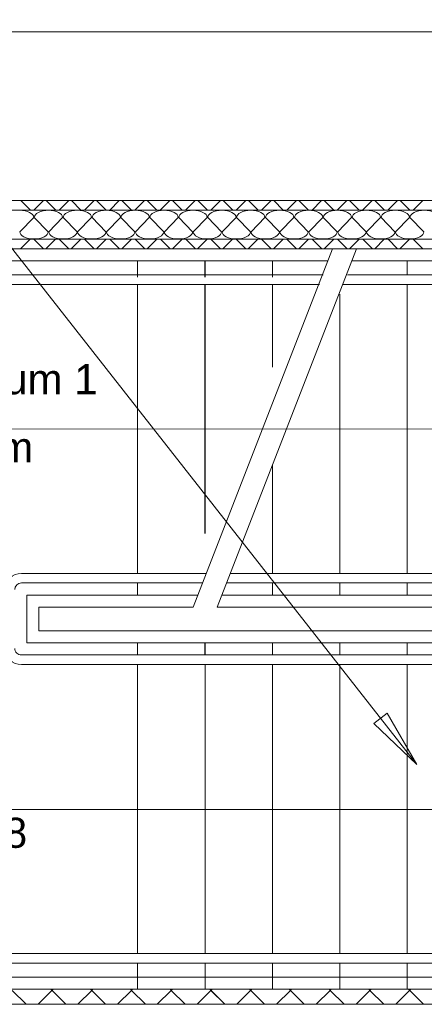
# Model space of a CAD drawing. Extents: x 229 to 926, y 37 to 878.
# Tile 155 of 201: x 414 to 447, y 667 to 748. Entities that reach past the tile are written whole.
import ezdxf
from ezdxf.lldxf.tags import DXFTag

# ---------------------------------------------------------------- set-up
doc = ezdxf.new("R2010")
doc.units = 0
doc.layers.get('0').update_dxf_attribs({"linetype": 'fein_strichliert', "lineweight": 13})
for name, color, linetype, lineweight in [('Axen', 7, 'Continuous', 25), ('Axen-A03CP9SWA9', 7, 'Continuous', 25), ('Beschriftung', 7, 'Continuous', 25), ('Beschriftung-A03CP9SUA9', 7, 'Continuous', 25), ('Fullfläche', 7, 'Continuous', 25), ('Fullfläche-A03CP9SXA9', 7, 'Continuous', 25), ('Maßlinien', 7, 'Continuous', 25), ('Maßlinien-A03CP9T3A9', 7, 'Continuous', 25), ('Räume', 7, 'Continuous', 25), ('Räume-A03CP9SYA9', 7, 'Continuous', 25), ('Treppen', 7, 'Continuous', 25), ('Treppen-A03CP9SZA9', 7, 'Continuous', 25), ('Wände', 7, 'Continuous', 25), ('Wände-A03CP9T2A9', 7, 'Continuous', 25)]:
    doc.layers.add(name, color=color, linetype=linetype, lineweight=lineweight)
doc.styles.get("Standard").update_dxf_attribs({"font": 'arial.ttf'})
tags = doc.linetypes.add('ALL_S25', pattern=[0.001, 0, -0.001]).pattern_tags.tags
tags[6:7] = [DXFTag(74, 4), DXFTag(75, 0), DXFTag(340, '0'), DXFTag(46, 1.0), DXFTag(50, 0.0), DXFTag(44, 0.0), DXFTag(45, 0.0)]
tags[4:5] = [DXFTag(74, 4), DXFTag(75, 0), DXFTag(340, '0'), DXFTag(46, 1.0), DXFTag(50, 0.0), DXFTag(44, 0.0), DXFTag(45, 0.0)]
tags = doc.linetypes.add('ALL_S25-A03CP9T4A9', pattern=[0.001, 0, -0.001]).pattern_tags.tags
tags[6:7] = [DXFTag(74, 4), DXFTag(75, 0), DXFTag(340, '0'), DXFTag(46, 1.0), DXFTag(50, 0.0), DXFTag(44, 0.0), DXFTag(45, 0.0)]
tags[4:5] = [DXFTag(74, 4), DXFTag(75, 0), DXFTag(340, '0'), DXFTag(46, 1.0), DXFTag(50, 0.0), DXFTag(44, 0.0), DXFTag(45, 0.0)]
tags = doc.linetypes.add('fein_strichliert', pattern=[4, 1, -2, 1]).pattern_tags.tags
tags[8:9] = [DXFTag(74, 4), DXFTag(75, 0), DXFTag(340, '0'), DXFTag(46, 0.0), DXFTag(50, 0.0), DXFTag(44, 0.0), DXFTag(45, 0.0)]
tags[6:7] = [DXFTag(74, 4), DXFTag(75, 0), DXFTag(340, '0'), DXFTag(46, 0.0), DXFTag(50, 0.0), DXFTag(44, 0.0), DXFTag(45, 0.0)]
tags[4:5] = [DXFTag(74, 4), DXFTag(75, 0), DXFTag(340, '0'), DXFTag(46, 0.0), DXFTag(50, 0.0), DXFTag(44, 0.0), DXFTag(45, 0.0)]
tags = doc.linetypes.add('PUNKT2_S9', pattern=[0.001, 0, -0.001]).pattern_tags.tags
tags[6:7] = [DXFTag(74, 4), DXFTag(75, 0), DXFTag(340, '0'), DXFTag(46, 1.0), DXFTag(50, 0.0), DXFTag(44, 0.0), DXFTag(45, 0.0)]
tags[4:5] = [DXFTag(74, 4), DXFTag(75, 0), DXFTag(340, '0'), DXFTag(46, 1.0), DXFTag(50, 0.0), DXFTag(44, 0.0), DXFTag(45, 0.0)]
tags = doc.linetypes.add('PUNKT2_S9-A03CP9T5A9', pattern=[0.001, 0, -0.001]).pattern_tags.tags
tags[6:7] = [DXFTag(74, 4), DXFTag(75, 0), DXFTag(340, '0'), DXFTag(46, 1.0), DXFTag(50, 0.0), DXFTag(44, 0.0), DXFTag(45, 0.0)]
tags[4:5] = [DXFTag(74, 4), DXFTag(75, 0), DXFTag(340, '0'), DXFTag(46, 1.0), DXFTag(50, 0.0), DXFTag(44, 0.0), DXFTag(45, 0.0)]

# ---------------------------------------------------------------- blocks, each defined once
blk = doc.blocks.new('Referenz-A03CP9SSA9', base_point=(255.728, 65.704))
at = {"layer": 'Axen', "color": 0, "linetype": 'ALL_S25', "lineweight": -2, "ltscale": 0.13}
blk.add_line((735.547, 733.346), (301.737, 733.346), dxfattribs=at)
at = {"layer": 'Beschriftung', "color": 0, "lineweight": -2}
for p, q in [((446.634, 686.501), (360.64, 796.063)), ((443.058, 689.923), (444.159, 690.787)), ((443.058, 689.923), (444.159, 690.787)), ((443.608, 690.355), (443.392, 690.63)), ((444.159, 690.787), (446.634, 686.501)), ((444.159, 690.787), (446.634, 686.501)), ((446.634, 686.501), (443.058, 689.923)), ((446.634, 686.501), (443.058, 689.923)), ((446.634, 686.501), (446.634, 686.501)), ((446.634, 686.501), (446.634, 686.501)), ((446.634, 686.501), (446.634, 686.501))]:
    blk.add_line(p, q, dxfattribs=at)
at = {"layer": 'Fullfläche', "color": 0, "lineweight": -2}
for p, q in [((413.736, 733.346), (414.536, 732.546)), ((415.619, 733.346), (414.82, 732.546)), ((415.836, 733.346), (416.636, 732.546)), ((417.719, 733.346), (416.92, 732.546)), ((417.936, 733.346), (418.736, 732.546)), ((419.819, 733.346), (419.02, 732.546)), ((420.036, 733.346), (420.836, 732.546)), ((421.919, 733.346), (421.12, 732.546)), ((422.136, 733.346), (422.936, 732.546)), ((424.019, 733.346), (423.22, 732.546)), ((424.236, 733.346), (425.036, 732.546)), ((426.119, 733.346), (425.32, 732.546)), ((426.336, 733.346), (427.136, 732.546)), ((428.219, 733.346), (427.42, 732.546)), ((428.436, 733.346), (429.236, 732.546)), ((430.319, 733.346), (429.52, 732.546)), ((430.536, 733.346), (431.336, 732.546)), ((432.419, 733.346), (431.62, 732.546)), ((432.636, 733.346), (433.436, 732.546)), ((434.519, 733.346), (433.72, 732.546)), ((434.736, 733.346), (435.536, 732.546)), ((436.619, 733.346), (435.82, 732.546)), ((436.836, 733.346), (437.636, 732.546)), ((438.719, 733.346), (437.92, 732.546)), ((438.937, 733.346), (439.736, 732.546)), ((440.819, 733.346), (440.02, 732.546)), ((441.037, 733.346), (441.836, 732.546)), ((442.919, 733.346), (442.12, 732.546)), ((443.137, 733.346), (443.936, 732.546)), ((445.019, 733.346), (444.22, 732.546)), ((445.237, 733.346), (446.036, 732.546)), ((447.119, 733.346), (446.319, 732.546)), ((413.657, 730.746), (414.809, 731.946)), ((414.857, 731.946), (416.009, 730.746)), ((416.057, 730.746), (417.209, 731.946)), ((417.257, 731.946), (418.409, 730.746)), ((418.457, 730.746), (419.609, 731.946)), ((419.657, 731.946), (420.809, 730.746)), ((420.857, 730.746), (422.009, 731.946)), ((422.057, 731.946), (423.209, 730.746)), ((423.257, 730.746), (424.409, 731.946)), ((424.457, 731.946), (425.609, 730.746)), ((425.657, 730.746), (426.809, 731.946)), ((426.857, 731.946), (428.009, 730.746)), ((428.057, 730.746), (429.209, 731.946)), ((429.257, 731.946), (430.409, 730.746)), ((430.457, 730.746), (431.609, 731.946)), ((431.657, 731.946), (432.809, 730.746)), ((432.857, 730.746), (434.009, 731.946)), ((434.057, 731.946), (435.209, 730.746)), ((435.257, 730.746), (436.409, 731.946)), ((436.457, 731.946), (437.609, 730.746)), ((437.657, 730.746), (438.809, 731.946)), ((438.857, 731.946), (440.009, 730.746)), ((440.057, 730.746), (441.209, 731.946)), ((441.257, 731.946), (442.409, 730.746)), ((442.457, 730.746), (443.609, 731.946)), ((443.657, 731.946), (444.809, 730.746)), ((444.857, 730.746), (446.009, 731.946)), ((446.057, 731.946), (447.209, 730.746)), ((413.724, 729.346), (414.525, 730.148)), ((415.632, 729.346), (414.831, 730.148)), ((415.824, 729.346), (416.625, 730.148)), ((417.732, 729.346), (416.931, 730.148)), ((417.923, 729.346), (418.725, 730.148)), ((419.832, 729.346), (419.031, 730.148)), ((420.023, 729.346), (420.825, 730.148)), ((421.932, 729.346), (421.131, 730.148)), ((422.123, 729.346), (422.925, 730.148)), ((424.032, 729.346), (423.231, 730.148)), ((424.223, 729.346), (425.024, 730.148)), ((426.132, 729.346), (425.331, 730.148)), ((426.323, 729.346), (427.124, 730.148)), ((428.232, 729.346), (427.431, 730.148)), ((428.423, 729.346), (429.224, 730.148)), ((430.332, 729.346), (429.531, 730.148)), ((430.523, 729.346), (431.324, 730.148)), ((432.432, 729.346), (431.631, 730.148)), ((432.623, 729.346), (433.424, 730.148)), ((434.532, 729.346), (433.731, 730.148)), ((434.723, 729.346), (435.524, 730.148)), ((436.632, 729.346), (435.831, 730.148)), ((436.823, 729.346), (437.624, 730.148)), ((438.732, 729.346), (437.931, 730.148)), ((438.923, 729.346), (439.724, 730.148)), ((440.832, 729.346), (440.032, 730.148)), ((441.023, 729.346), (441.824, 730.148)), ((442.932, 729.346), (442.132, 730.148)), ((443.123, 729.346), (443.924, 730.147)), ((445.032, 729.346), (444.232, 730.147)), ((445.223, 729.346), (446.024, 730.147)), ((447.132, 729.346), (446.332, 730.147)), ((413.032, 667.752), (414.183, 666.599)), ((416.325, 667.752), (415.173, 666.6)), ((416.235, 667.846), (416.325, 667.756)), ((416.421, 667.846), (416.332, 667.756)), ((416.332, 667.752), (417.483, 666.6)), ((419.625, 667.752), (418.474, 666.6)), ((419.535, 667.846), (419.625, 667.756)), ((419.721, 667.846), (419.632, 667.756)), ((419.632, 667.752), (420.783, 666.6)), ((422.925, 667.753), (421.774, 666.6)), ((422.835, 667.846), (422.925, 667.756)), ((423.021, 667.846), (422.932, 667.756)), ((422.932, 667.753), (424.082, 666.601)), ((426.225, 667.753), (425.074, 666.601)), ((426.135, 667.846), (426.225, 667.756)), ((426.321, 667.846), (426.232, 667.756)), ((426.232, 667.753), (427.382, 666.601)), ((429.525, 667.753), (428.375, 666.601)), ((429.435, 667.846), (429.525, 667.756)), ((429.621, 667.846), (429.532, 667.756)), ((429.532, 667.753), (430.682, 666.601)), ((432.825, 667.753), (431.675, 666.602)), ((432.735, 667.846), (432.825, 667.756)), ((432.921, 667.846), (432.832, 667.756)), ((432.832, 667.753), (433.981, 666.602)), ((436.125, 667.753), (434.975, 666.602)), ((436.035, 667.846), (436.125, 667.756)), ((436.221, 667.846), (436.132, 667.756)), ((436.132, 667.753), (437.281, 666.602)), ((439.425, 667.753), (438.276, 666.602)), ((439.335, 667.846), (439.425, 667.756)), ((439.521, 667.846), (439.432, 667.756)), ((439.432, 667.753), (440.581, 666.603)), ((442.725, 667.753), (441.576, 666.603)), ((442.635, 667.846), (442.725, 667.756)), ((442.821, 667.846), (442.732, 667.756)), ((442.732, 667.753), (443.88, 666.603)), ((446.025, 667.753), (444.877, 666.603)), ((445.935, 667.846), (446.025, 667.756)), ((446.121, 667.846), (446.032, 667.756)), ((446.032, 667.753), (447.18, 666.603))]:
    blk.add_line(p, q, dxfattribs=at)
for centre, start_param, end_param in [((413.633, 731.946), 0, 1.570796), ((416.033, 731.946), 1.570796, 3.141593), ((416.033, 731.946), 0, 1.570796), ((418.433, 731.946), 1.570796, 3.141593), ((418.433, 731.946), 0, 1.570796), ((420.833, 731.946), 1.570796, 3.141593), ((420.833, 731.946), 0, 1.570796), ((423.233, 731.946), 1.570796, 3.141593), ((423.233, 731.946), 0, 1.570796), ((425.633, 731.946), 1.570796, 3.141593), ((425.633, 731.946), 0, 1.570796), ((428.033, 731.946), 1.570796, 3.141593), ((428.033, 731.946), 0, 1.570796), ((430.433, 731.946), 1.570796, 3.141593), ((430.433, 731.946), 0, 1.570796), ((432.833, 731.946), 1.570796, 3.141593), ((432.833, 731.946), 0, 1.570796), ((435.233, 731.946), 1.570796, 3.141593), ((435.233, 731.946), 0, 1.570796), ((437.633, 731.946), 1.570796, 3.141593), ((437.633, 731.946), 0, 1.570796), ((440.033, 731.946), 1.570796, 3.141593), ((440.033, 731.946), 0, 1.570796), ((442.433, 731.946), 1.570796, 3.141593), ((442.433, 731.946), 0, 1.570796), ((444.833, 731.946), 1.570796, 3.141593), ((444.833, 731.946), 0, 1.570796), ((447.233, 731.946), 1.570796, 3.141593), ((447.233, 731.946), 0, 1.570796), ((414.833, 730.746), 3.141593, 6.283185), ((417.233, 730.746), 3.141593, 6.283185), ((419.633, 730.746), 3.141593, 6.283185), ((422.033, 730.746), 3.141593, 6.283185), ((424.433, 730.746), 3.141593, 6.283185), ((426.833, 730.746), 3.141593, 6.283185), ((429.233, 730.746), 3.141593, 6.283185), ((431.633, 730.746), 3.141593, 6.283185), ((434.033, 730.746), 3.141593, 6.283185), ((436.433, 730.746), 3.141593, 6.283185), ((438.833, 730.746), 3.141593, 6.283185), ((441.233, 730.746), 3.141593, 6.283185), ((443.633, 730.746), 3.141593, 6.283185), ((446.033, 730.746), 3.141593, 6.283185)]:
    blk.add_ellipse(centre, major_axis=(1.176, 0), ratio=0.5, start_param=start_param, end_param=end_param, dxfattribs=at)
at = {"layer": 'Maßlinien', "color": 0, "lineweight": -2}
for p, q in [((385.634, 747.346), (423.368, 747.346)), ((423.368, 747.346), (506.334, 747.346))]:
    blk.add_line(p, q, dxfattribs=at)
at = {"layer": 'Treppen', "color": 0, "linetype": 'PUNKT2_S9', "lineweight": -2, "ltscale": 0.13}
for p, q in [((439.625, 729.346), (385.723, 729.346)), ((439.234, 728.346), (386.634, 728.346)), ((423.434, 726.986), (423.434, 728.346)), ((429.034, 726.986), (429.034, 728.346)), ((434.634, 726.986), (434.634, 728.346)), ((438.842, 727.186), (389.434, 727.186)), ((438.529, 726.386), (389.434, 726.386)), ((423.434, 702.386), (423.434, 726.386)), ((429.034, 705.707), (429.034, 726.386)), ((434.634, 719.507), (434.634, 726.386)), ((429.138, 702.386), (413.785, 702.386)), ((428.825, 701.586), (413.785, 701.586)), ((423.434, 700.586), (423.434, 701.586)), ((428.434, 700.586), (414.234, 700.586)), ((414.234, 696.606), (414.234, 700.586)), ((428.042, 699.586), (415.234, 699.586)), ((415.234, 697.606), (415.234, 699.586)), ((490.234, 697.606), (415.234, 697.606)), ((491.234, 696.606), (414.234, 696.606)), ((423.434, 695.606), (423.434, 696.606)), ((429.034, 695.606), (429.034, 696.606)), ((434.634, 695.606), (434.634, 696.606)), ((440.234, 695.606), (440.234, 696.606)), ((445.834, 695.606), (445.834, 696.606)), ((489.582, 695.606), (413.785, 695.606)), ((489.682, 694.806), (413.785, 694.806)), ((423.434, 670.806), (423.434, 694.806)), ((429.034, 670.806), (429.034, 694.806)), ((434.634, 670.806), (434.634, 694.806)), ((440.234, 670.806), (440.234, 694.806)), ((445.834, 670.806), (445.834, 694.806)), ((489.682, 670.806), (389.434, 670.806)), ((489.582, 670.006), (389.434, 670.006)), ((423.434, 667.846), (423.434, 670.006)), ((429.034, 667.846), (429.034, 670.006)), ((434.634, 667.846), (434.634, 670.006)), ((440.234, 667.846), (440.234, 670.006)), ((445.834, 667.846), (445.834, 670.006)), ((491.034, 668.846), (386.634, 668.846)), ((491.034, 667.846), (385.634, 667.846))]:
    blk.add_line(p, q, dxfattribs=at)
at = {"layer": 'Treppen', "color": 0, "lineweight": -2}
for p, q in [((439.625, 729.346), (428.042, 699.586)), ((441.625, 729.346), (430.042, 699.586)), ((485.434, 729.346), (441.625, 729.346)), ((485.434, 728.346), (441.236, 728.346)), ((445.834, 727.186), (445.834, 728.346)), ((485.434, 727.186), (440.866, 727.186)), ((485.434, 726.386), (440.476, 726.386)), ((445.834, 702.386), (445.834, 726.386)), ((440.234, 702.386), (440.234, 725.562)), ((473.834, 714.396), (400.434, 714.363)), ((434.634, 702.386), (434.634, 711.389)), ((485.434, 702.386), (431.138, 702.386)), ((485.434, 701.586), (430.825, 701.586)), ((434.634, 700.586), (434.634, 701.586)), ((440.234, 700.586), (440.234, 701.586)), ((445.834, 700.586), (445.834, 701.586)), ((485.434, 700.586), (430.434, 700.586)), ((484.434, 699.586), (430.042, 699.586)), ((400.434, 682.763), (473.834, 682.763))]:
    blk.add_line(p, q, dxfattribs=at)
at = {"layer": 'Treppen', "color": 0, "linetype": 'PUNKT2_S9', "lineweight": -2, "ltscale": 0.13}
for centre, major_axis, end_param in [((413.785, 701.034), (0, 1.352), 1.570796), ((413.785, 701.034), (0, 0.552), 1.570796), ((413.785, 696.158), (-1.352, 0), 1.570796), ((413.785, 696.158), (-0.552, 0), 1.570797)]:
    blk.add_ellipse(centre, major_axis=major_axis, ratio=1, start_param=0, end_param=end_param, dxfattribs=at)
at = {"layer": 'Wände', "color": 0, "lineweight": -2}
for p, q in [((506.334, 733.346), (381.634, 733.346)), ((506.334, 732.546), (382.433, 732.546)), ((506.334, 730.146), (382.433, 730.146)), ((382.433, 729.346), (506.334, 729.346)), ((506.334, 667.846), (382.433, 667.846)), ((506.334, 666.61), (381.634, 666.596))]:
    blk.add_line(p, q, dxfattribs=at)
at = {"layer": 'Räume', "color": 0, "lineweight": -2, "char_height": 2.5, "attachment_point": 1, "rotation": 359.99316}
for s, insert in [('{\\fArial;Treppenraum 1}', (396.242, 719.763)), ('{\\fArial;LH: 2.59⁵ m}', (396.242, 714.108))]:
    blk.add_mtext(s, dxfattribs=dict(at, insert=insert))
at = {"layer": 'Treppen', "color": 0, "lineweight": -2, "insert": (402.844, 682.092), "char_height": 2.5, "attachment_point": 1, "rotation": 0.00001}
blk.add_mtext('{\\W0.98;\\fArial;16,2/28}', dxfattribs=at)
blk = doc.blocks.new('Referenz-A03CP9T9A9', base_point=(255.728, 65.706))
at = {"layer": 'Axen-A03CP9SWA9', "color": 0, "linetype": 'ALL_S25-A03CP9T4A9', "lineweight": -2, "ltscale": 0.13}
blk.add_line((735.547, 733.346), (301.737, 733.346), dxfattribs=at)
at = {"layer": 'Beschriftung-A03CP9SUA9', "color": 0, "lineweight": -2}
for p, q in [((446.633, 686.501), (360.64, 796.062)), ((443.058, 689.923), (444.159, 690.787)), ((443.058, 689.923), (444.159, 690.787)), ((443.608, 690.355), (443.392, 690.631)), ((444.159, 690.787), (446.633, 686.501)), ((444.159, 690.787), (446.633, 686.501)), ((446.633, 686.501), (443.058, 689.923)), ((446.633, 686.501), (443.058, 689.923))]:
    blk.add_line(p, q, dxfattribs=at)
at = {"layer": 'Fullfläche-A03CP9SXA9', "color": 0, "lineweight": -2}
for p, q in [((413.736, 733.346), (414.536, 732.546)), ((415.619, 733.346), (414.82, 732.546)), ((415.836, 733.346), (416.636, 732.546)), ((417.719, 733.346), (416.92, 732.546)), ((417.936, 733.346), (418.736, 732.546)), ((419.819, 733.346), (419.02, 732.546)), ((420.036, 733.346), (420.836, 732.546)), ((421.919, 733.346), (421.12, 732.546)), ((422.136, 733.346), (422.936, 732.546)), ((424.019, 733.346), (423.22, 732.546)), ((424.236, 733.346), (425.036, 732.546)), ((426.119, 733.346), (425.32, 732.546)), ((426.336, 733.346), (427.136, 732.546)), ((428.219, 733.346), (427.42, 732.546)), ((428.436, 733.346), (429.236, 732.546)), ((430.319, 733.346), (429.519, 732.546)), ((430.536, 733.346), (431.336, 732.546)), ((432.419, 733.346), (431.619, 732.546)), ((432.636, 733.346), (433.436, 732.546)), ((434.519, 733.346), (433.719, 732.546)), ((434.736, 733.346), (435.536, 732.546)), ((436.619, 733.346), (435.819, 732.546)), ((436.836, 733.346), (437.636, 732.546)), ((438.719, 733.346), (437.919, 732.546)), ((438.936, 733.346), (439.736, 732.546)), ((440.819, 733.346), (440.019, 732.546)), ((441.036, 733.346), (441.836, 732.546)), ((442.919, 733.346), (442.119, 732.546)), ((443.136, 733.346), (443.936, 732.546)), ((445.019, 733.346), (444.219, 732.546)), ((445.236, 733.346), (446.036, 732.546)), ((447.119, 733.346), (446.319, 732.546)), ((413.657, 730.746), (414.809, 731.946)), ((414.857, 731.946), (416.009, 730.746)), ((416.057, 730.746), (417.209, 731.946)), ((417.257, 731.946), (418.409, 730.746)), ((418.457, 730.746), (419.609, 731.946)), ((419.657, 731.946), (420.809, 730.746)), ((420.857, 730.746), (422.009, 731.946)), ((422.057, 731.946), (423.209, 730.746)), ((423.257, 730.746), (424.409, 731.946)), ((424.457, 731.946), (425.609, 730.746)), ((425.657, 730.746), (426.809, 731.946)), ((426.857, 731.946), (428.009, 730.746)), ((428.057, 730.746), (429.209, 731.946)), ((429.257, 731.946), (430.409, 730.746)), ((430.457, 730.746), (431.609, 731.946)), ((431.657, 731.946), (432.809, 730.746)), ((432.857, 730.746), (434.009, 731.946)), ((434.057, 731.946), (435.209, 730.746)), ((435.257, 730.746), (436.409, 731.946)), ((436.457, 731.946), (437.609, 730.746)), ((437.657, 730.746), (438.809, 731.946)), ((438.857, 731.946), (440.009, 730.746)), ((440.057, 730.746), (441.209, 731.946)), ((441.257, 731.946), (442.409, 730.746)), ((442.457, 730.746), (443.609, 731.946)), ((443.657, 731.946), (444.809, 730.746)), ((444.857, 730.746), (446.009, 731.946)), ((446.057, 731.946), (447.209, 730.746)), ((413.723, 729.346), (414.525, 730.148)), ((415.632, 729.346), (414.831, 730.148)), ((415.823, 729.346), (416.625, 730.148)), ((417.732, 729.346), (416.931, 730.148)), ((417.923, 729.346), (418.725, 730.148)), ((419.832, 729.346), (419.031, 730.148)), ((420.023, 729.346), (420.825, 730.148)), ((421.932, 729.346), (421.131, 730.148)), ((422.123, 729.346), (422.924, 730.148)), ((424.032, 729.346), (423.231, 730.148)), ((424.223, 729.346), (425.024, 730.148)), ((426.132, 729.346), (425.331, 730.148)), ((426.323, 729.346), (427.124, 730.148)), ((428.232, 729.346), (427.431, 730.148)), ((428.423, 729.346), (429.224, 730.148)), ((430.332, 729.346), (429.531, 730.148)), ((430.523, 729.346), (431.324, 730.148)), ((432.432, 729.346), (431.631, 730.148)), ((432.623, 729.346), (433.424, 730.148)), ((434.532, 729.346), (433.731, 730.148)), ((434.723, 729.346), (435.524, 730.148)), ((436.632, 729.346), (435.831, 730.148)), ((436.823, 729.346), (437.624, 730.148)), ((438.732, 729.346), (437.931, 730.148)), ((438.923, 729.346), (439.724, 730.148)), ((440.832, 729.346), (440.031, 730.148)), ((441.023, 729.346), (441.824, 730.148)), ((442.932, 729.346), (442.132, 730.148)), ((443.123, 729.346), (443.924, 730.147)), ((445.032, 729.346), (444.232, 730.147)), ((445.223, 729.346), (446.024, 730.147)), ((447.132, 729.346), (446.332, 730.147)), ((413.032, 667.753), (414.183, 666.6)), ((416.325, 667.753), (415.173, 666.6)), ((416.235, 667.846), (416.325, 667.756)), ((416.421, 667.846), (416.331, 667.756)), ((416.331, 667.753), (417.483, 666.6)), ((419.625, 667.753), (418.474, 666.6)), ((419.535, 667.846), (419.625, 667.756)), ((419.721, 667.846), (419.632, 667.756)), ((419.632, 667.753), (420.783, 666.6)), ((422.925, 667.753), (421.774, 666.601)), ((422.835, 667.846), (422.925, 667.756)), ((423.021, 667.846), (422.932, 667.756)), ((422.932, 667.753), (424.082, 666.601)), ((426.225, 667.753), (425.074, 666.601)), ((426.135, 667.846), (426.225, 667.756)), ((426.321, 667.846), (426.232, 667.756)), ((426.232, 667.753), (427.382, 666.601)), ((429.525, 667.753), (428.375, 666.601)), ((429.435, 667.846), (429.525, 667.756)), ((429.621, 667.846), (429.531, 667.756)), ((429.531, 667.753), (430.682, 666.602)), ((432.825, 667.753), (431.675, 666.602)), ((432.735, 667.846), (432.825, 667.756)), ((432.921, 667.846), (432.832, 667.756)), ((432.832, 667.753), (433.981, 666.602)), ((436.125, 667.753), (434.975, 666.602)), ((436.035, 667.846), (436.125, 667.756)), ((436.221, 667.846), (436.132, 667.756)), ((436.132, 667.753), (437.281, 666.602)), ((439.425, 667.753), (438.276, 666.602)), ((439.335, 667.846), (439.425, 667.756)), ((439.521, 667.846), (439.431, 667.756)), ((439.431, 667.753), (440.58, 666.603)), ((442.725, 667.753), (441.576, 666.603)), ((442.635, 667.846), (442.725, 667.756)), ((442.821, 667.846), (442.732, 667.756)), ((442.732, 667.753), (443.88, 666.603)), ((446.025, 667.753), (444.876, 666.603)), ((445.935, 667.846), (446.025, 667.756)), ((446.121, 667.846), (446.031, 667.756)), ((446.031, 667.753), (447.18, 666.604))]:
    blk.add_line(p, q, dxfattribs=at)
for centre, start_param, end_param in [((413.633, 731.946), 0, 1.570796), ((416.033, 731.946), 1.570796, 3.141593), ((416.033, 731.946), 0, 1.570796), ((418.433, 731.946), 1.570796, 3.141593), ((418.433, 731.946), 0, 1.570796), ((420.833, 731.946), 1.570796, 3.141593), ((420.833, 731.946), 0, 1.570796), ((423.233, 731.946), 1.570796, 3.141593), ((423.233, 731.946), 0, 1.570796), ((425.633, 731.946), 1.570796, 3.141593), ((425.633, 731.946), 0, 1.570796), ((428.033, 731.946), 1.570796, 3.141593), ((428.033, 731.946), 0, 1.570796), ((430.433, 731.946), 1.570796, 3.141593), ((430.433, 731.946), 0, 1.570796), ((432.833, 731.946), 1.570796, 3.141593), ((432.833, 731.946), 0, 1.570796), ((435.233, 731.946), 1.570796, 3.141593), ((435.233, 731.946), 0, 1.570796), ((437.633, 731.946), 1.570796, 3.141593), ((437.633, 731.946), 0, 1.570796), ((440.033, 731.946), 1.570796, 3.141593), ((440.033, 731.946), 0, 1.570796), ((442.433, 731.946), 1.570796, 3.141593), ((442.433, 731.946), 0, 1.570796), ((444.833, 731.946), 1.570796, 3.141593), ((444.833, 731.946), 0, 1.570796), ((447.233, 731.946), 1.570796, 3.141593), ((447.233, 731.946), 0, 1.570796), ((414.833, 730.746), 3.141593, 6.283185), ((417.233, 730.746), 3.141593, 6.283185), ((419.633, 730.746), 3.141593, 6.283185), ((422.033, 730.746), 3.141593, 6.283185), ((424.433, 730.746), 3.141593, 6.283185), ((426.833, 730.746), 3.141593, 6.283185), ((429.233, 730.746), 3.141593, 6.283185), ((431.633, 730.746), 3.141593, 6.283185), ((434.033, 730.746), 3.141593, 6.283185), ((436.433, 730.746), 3.141593, 6.283185), ((438.833, 730.746), 3.141593, 6.283185), ((441.233, 730.746), 3.141593, 6.283185), ((443.633, 730.746), 3.141593, 6.283185), ((446.033, 730.746), 3.141593, 6.283185)]:
    blk.add_ellipse(centre, major_axis=(1.176, 0), ratio=0.5, start_param=start_param, end_param=end_param, dxfattribs=at)
at = {"layer": 'Maßlinien-A03CP9T3A9', "color": 0, "lineweight": -2}
for p, q in [((385.634, 747.346), (423.368, 747.346)), ((423.368, 747.346), (506.333, 747.346))]:
    blk.add_line(p, q, dxfattribs=at)
at = {"layer": 'Treppen-A03CP9SZA9', "color": 0, "linetype": 'PUNKT2_S9-A03CP9T5A9', "lineweight": -2, "ltscale": 0.13}
for p, q in [((439.625, 729.346), (385.723, 729.346)), ((439.233, 728.346), (386.634, 728.346)), ((423.434, 726.986), (423.434, 728.346)), ((429.033, 726.986), (429.033, 728.346)), ((434.634, 726.986), (434.634, 728.346)), ((438.842, 727.186), (389.434, 727.186)), ((438.529, 726.386), (389.434, 726.386)), ((423.434, 702.386), (423.434, 726.386)), ((429.033, 705.707), (429.033, 726.386)), ((434.634, 719.507), (434.634, 726.386)), ((429.138, 702.386), (413.785, 702.386)), ((428.825, 701.586), (413.785, 701.586)), ((423.434, 700.586), (423.434, 701.586)), ((428.434, 700.586), (414.234, 700.586)), ((414.234, 696.606), (414.234, 700.586)), ((428.042, 699.586), (415.234, 699.586)), ((415.234, 697.606), (415.234, 699.586)), ((490.233, 697.606), (415.234, 697.606)), ((491.233, 696.606), (414.234, 696.606)), ((423.434, 695.606), (423.434, 696.606)), ((429.033, 695.606), (429.033, 696.606)), ((434.634, 695.606), (434.634, 696.606)), ((440.233, 695.606), (440.233, 696.606)), ((445.834, 695.606), (445.834, 696.606)), ((489.582, 695.606), (413.785, 695.606)), ((489.682, 694.806), (413.785, 694.806)), ((423.434, 670.806), (423.434, 694.806)), ((429.034, 670.806), (429.034, 694.806)), ((434.634, 670.806), (434.634, 694.806)), ((440.233, 670.806), (440.233, 694.806)), ((445.834, 670.806), (445.834, 694.806)), ((489.682, 670.806), (389.434, 670.806)), ((489.582, 670.006), (389.434, 670.006)), ((423.434, 667.846), (423.434, 670.006)), ((429.034, 667.846), (429.034, 670.006)), ((434.634, 667.846), (434.634, 670.006)), ((440.233, 667.846), (440.233, 670.006)), ((445.834, 667.846), (445.834, 670.006)), ((491.033, 668.846), (386.634, 668.846)), ((491.033, 667.846), (385.634, 667.846))]:
    blk.add_line(p, q, dxfattribs=at)
at = {"layer": 'Treppen-A03CP9SZA9', "color": 0, "lineweight": -2}
for p, q in [((439.625, 729.346), (428.042, 699.586)), ((441.625, 729.346), (430.042, 699.586)), ((485.433, 729.346), (441.625, 729.346)), ((485.433, 728.346), (441.235, 728.346)), ((445.834, 727.186), (445.834, 728.346)), ((485.433, 727.186), (440.866, 727.186)), ((485.433, 726.386), (440.476, 726.386)), ((445.834, 702.386), (445.834, 726.386)), ((440.233, 702.386), (440.233, 725.562)), ((473.833, 714.396), (400.434, 714.364)), ((434.634, 702.386), (434.634, 711.389)), ((485.433, 702.386), (431.138, 702.386)), ((485.433, 701.586), (430.825, 701.586)), ((434.634, 700.586), (434.634, 701.586)), ((440.233, 700.586), (440.233, 701.586)), ((445.834, 700.586), (445.834, 701.586)), ((485.433, 700.586), (430.434, 700.586)), ((484.433, 699.586), (430.042, 699.586)), ((400.434, 682.764), (473.833, 682.764))]:
    blk.add_line(p, q, dxfattribs=at)
at = {"layer": 'Treppen-A03CP9SZA9', "color": 0, "linetype": 'PUNKT2_S9-A03CP9T5A9', "lineweight": -2, "ltscale": 0.13}
for centre, major_axis, end_param in [((413.785, 701.034), (0, 1.352), 1.570796), ((413.785, 701.034), (0, 0.552), 1.570796), ((413.785, 696.158), (-1.352, 0), 1.570796), ((413.785, 696.158), (-0.552, 0), 1.570797)]:
    blk.add_ellipse(centre, major_axis=major_axis, ratio=1, start_param=0, end_param=end_param, dxfattribs=at)
at = {"layer": 'Wände-A03CP9T2A9', "color": 0, "lineweight": -2}
for p, q in [((506.333, 733.346), (381.634, 733.346)), ((506.334, 732.546), (382.433, 732.546)), ((506.334, 730.146), (382.433, 730.146)), ((382.433, 729.346), (506.333, 729.346)), ((506.333, 667.846), (382.433, 667.846)), ((506.334, 666.611), (381.634, 666.596))]:
    blk.add_line(p, q, dxfattribs=at)
at = {"layer": 'Räume-A03CP9SYA9', "color": 0, "lineweight": -2, "char_height": 2.49999, "attachment_point": 1, "rotation": 359.99316}
for s, insert in [('{\\fArial;Treppenraum 1}', (396.242, 719.763)), ('{\\fArial;LH: 2.59⁵ m}', (396.242, 714.108))]:
    blk.add_mtext(s, dxfattribs=dict(at, insert=insert))
at = {"layer": 'Treppen-A03CP9SZA9', "color": 0, "lineweight": -2, "insert": (402.844, 682.092), "char_height": 2.49999, "attachment_point": 1, "rotation": 0.00001}
blk.add_mtext('{\\W0.98;\\fArial;16,2/28}', dxfattribs=at)

msp = doc.modelspace()

# ---------------------------------------------------------------- block references
at = {"color": 251, "lineweight": 13, "ltscale": 0.13, "true_color": 0x606060}
for name, p in [('Referenz-A03CP9SSA9', (255.728, 65.704)), ('Referenz-A03CP9T9A9', (255.728, 65.706))]:
    msp.add_blockref(name, p, dxfattribs=at)

doc.saveas('drawing.dxf')
